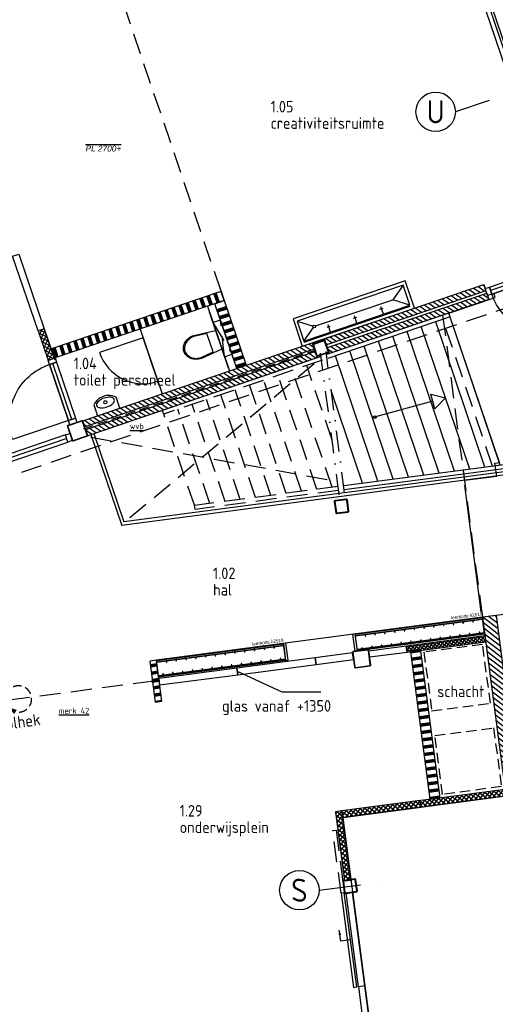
# Model space of a CAD drawing. Header units: millimetres. Extents: x -30977 to 210218, y -180497 to 109503.
# Tile 7 of 31: x 51097 to 58329, y -150078 to -135113. Entities that reach past the tile are written whole.
import ezdxf
from ezdxf.enums import TextEntityAlignment as Align
from ezdxf.xclip import XClip

# ---------------------------------------------------------------- set-up
doc = ezdxf.new("R2010")
doc.units = ezdxf.units.MM
doc.header["$LTSCALE"] = 100
doc.header["$XCLIPFRAME"] = 2
for name, pattern in [('082403 X-ref$0$DASHDOT2', [12.7, 6.35, -3.175, 0, -3.175]), ('082403 X-ref$0$DASHED', [0.75, 0.5, -0.25]), ('082403 X-ref$0$HIDDEN2', [4.7625, 3.175, -1.5875])]:
    doc.linetypes.add(name, pattern=pattern)
for name, color, linetype in [('082403 X-ref$0$Beveilig-Dik-Az', 1, '082403 X-ref$0$HIDDEN2'), ('082403 X-ref$0$bib', 253, 'Continuous'), ('082403 X-ref$0$BiKoz-Draai-Az', 253, 'Continuous'), ('082403 X-ref$0$BiKoz-Hout-Az', 253, 'Continuous'), ('082403 X-ref$0$BiKoz-Hout-Drs', 253, 'Continuous'), ('082403 X-ref$0$BiWand-Alg-Arc', 8, 'Continuous'), ('082403 X-ref$0$BiWand-Kalkzst-Drs', 253, 'Continuous'), ('082403 X-ref$0$BiWand-Syst-Drs', 253, 'Continuous'), ('082403 X-ref$0$BuWand-Alg-Arc', 253, 'Continuous'), ('082403 X-ref$0$BuWand-Bakst-Drs', 253, 'Continuous'), ('082403 X-ref$0$Construct-Beton-Drs', 253, 'Continuous'), ('082403 X-ref$0$Construct-Staal-Drs', 253, 'Continuous'), ('082403 X-ref$0$Hulplaag-Alg-Az', 253, 'Continuous'), ('082403 X-ref$0$Inricht-Alg-Az', 253, 'Continuous'), ('082403 X-ref$0$kozijn', 8, 'Continuous'), ('082403 X-ref$0$MTXT18-100', 253, 'Continuous'), ('082403 X-ref$0$MTXT25-1', 253, 'Continuous'), ('082403 X-ref$0$MTXT35-1', 253, 'Continuous'), ('082403 X-ref$0$nieuw uitzet', 253, 'Continuous'), ('082403 X-ref$0$Plafond-Hout-Drs', 8, 'Continuous'), ('082403 X-ref$0$Sanitair-Alg-Az', 253, 'Continuous'), ('082403 X-ref$0$Stramien-Alg-Az', 9, '082403 X-ref$0$DASHDOT2'), ('082403 X-ref$0$Stramien-Alg-Drs', 8, 'Continuous'), ('082403 X-ref$0$Stramien-Alg-Txt', 253, 'Continuous'), ('082403 X-ref$0$Trap-Beton-Az', 253, 'Continuous'), ('082403 X-ref$0$TXT18', 253, 'Continuous'), ('082403 X-ref$0$Vloer-Alg-Arc', 253, 'Continuous')]:
    doc.layers.add(name, color=color, linetype=linetype)
doc.layers.add('082403 X-ref$0$Opp mfa', color=8, linetype='Continuous', plot=False)
doc.styles.add('082403 X-ref$0$BOS', font='isocp.shx')
doc.styles.add('082403 X-ref$0$BOS3', font='isocp.shx')
doc.styles.add('082403 X-ref$0$Standard', font='isocp.shx')

# ---------------------------------------------------------------- blocks, each defined once
blk = doc.blocks.new('082403 X-ref$0$toilethangend met reservoir')
at = {"layer": '082403 X-ref$0$BiKoz-Hout-Drs'}
blk.add_line((120, -175), (120, 725), dxfattribs=at)
at = {"layer": '082403 X-ref$0$Sanitair-Alg-Az', "linetype": '082403 X-ref$0$HIDDEN2'}
for p, q in [((120, 0), (0, 550)), ((120, 550), (0, 0))]:
    blk.add_line(p, q, dxfattribs=at)
blk.add_lwpolyline([(120, 550), (0, 550), (0, 0), (120, 0)], close=True, dxfattribs=at)
at = {"layer": '082403 X-ref$0$Sanitair-Alg-Az'}
blk.add_lwpolyline([(120, 424), (460, 460, -0.08399), (546, 445, -0.091257), (616, 406, -0.103849), (664, 344, -0.114925), (680, 275, -0.114925), (664, 206, -0.103849), (616, 144, -0.091257), (546, 105, -0.08399), (460, 90), (120, 126)], format="xyb", dxfattribs=at)
blk.add_lwpolyline([(462, 105, 0.081247), (541, 119, 0.091257), (606, 156, 0.103849), (650, 212, 0.114925), (665, 275, 0.114925), (650, 338, 0.103849), (606, 394, 0.091257), (541, 431, 0.081247), (462, 445), (260, 424), (260, 126)], format="xyb", close=True, dxfattribs=at)
blk = doc.blocks.new('082403 X-ref$0$cabinedeur')
at = {"layer": '082403 X-ref$0$BiKoz-Draai-Az'}
blk.add_lwpolyline([(700, 700), (0, 700), (0, 0, 0.416446)], format="xyb", close=True, dxfattribs=at)
blk = doc.blocks.new('082403 X-ref$0$wastafel 250x360')
at = {"layer": '082403 X-ref$0$Sanitair-Alg-Az'}
blk.add_lwpolyline([(-180, 0), (-180, -175, 0.416667), (180, -175), (180, 0)], format="xyb", close=True, dxfattribs=at)
blk.add_lwpolyline([(-82, -208), (-57, -214), (-29, -218), (0, -219), (29, -218), (57, -214), (82, -208), (103, -200), (120, -190), (132, -177), (140, -164), (142, -150), (140, -136), (132, -123), (120, -110), (103, -100), (82, -92), (57, -86), (29, -82), (0, -81), (-29, -82), (-57, -86), (-82, -92), (-103, -100), (-120, -110), (-132, -123), (-140, -136), (-142, -150), (-140, -164), (-132, -177), (-120, -190), (-103, -200), (-103, -200)], close=True, dxfattribs=at)
blk.add_circle((0, -155), 25, dxfattribs=at)
blk = doc.blocks.new('082403 X-ref$0$binkozdeur1034')
at = {"layer": '082403 X-ref$0$BiKoz-Draai-Az'}
blk.add_lwpolyline([(967, 0), (67, 0), (67, -900, 0.414214)], format="xyb", close=True, dxfattribs=at)
at = {"layer": '082403 X-ref$0$BiKoz-Hout-Az'}
blk.add_line((67, 57), (967, 57), dxfattribs=at)
blk.add_lwpolyline([(67, 0), (967, 0), (967, 114), (67, 114)], close=True, dxfattribs=at)
at = {"layer": '082403 X-ref$0$BiKoz-Hout-Drs'}
for points in [[(0, 0), (67, 0), (67, 114), (0, 114)], [(967, 0), (1034, 0), (1034, 114), (967, 114)]]:
    blk.add_lwpolyline(points, close=True, dxfattribs=at)
blk = doc.blocks.new('082403 X-ref$0$trapverdieping')
at = {"layer": '082403 X-ref$0$Hulplaag-Alg-Az'}
for p, q in [((1345, 456), (-12, -4)), ((213, 72), (0, 0))]:
    blk.add_line(p, q, dxfattribs=at)
at = {"layer": '082403 X-ref$0$Trap-Beton-Az'}
for p, q in [((5701, 1935), (3842, 1304)), ((5720, 1878), (3861, 1247)), ((6252, -406), (5502, 1804)), ((6485, -375), (5701, 1935)), ((5787, -467), (5067, 1656)), ((6020, -437), (5284, 1730)), ((5322, -529), (4631, 1509)), ((5555, -498), (4849, 1583)), ((4857, -590), (4195, 1361)), ((5090, -559), (4413, 1435)), ((4625, -620), (3978, 1287)), ((4392, -651), (3913, 761)), ((260, 88), (729, -1292)), ((307, 104), (763, -1237)), ((6657, -353), (4104, -689)), ((6615, -419), (4112, -748)), ((6615, -419), (6622, -466)), ((6657, -353), (6678, -509)), ((6678, -509), (729, -1292)), ((6622, -466), (763, -1237)), ((6020, -493), (6020, -493))]:
    blk.add_line(p, q, dxfattribs=at)
at = {"layer": '082403 X-ref$0$Trap-Beton-Az', "linetype": '082403 X-ref$0$HIDDEN2'}
for p, q in [((6368, -391), (5610, 1841)), ((3759, 1276), (1345, 456)), ((3779, 1219), (1364, 400)), ((3927, -712), (3324, 1065)), ((3927, 6), (3542, 1139)), ((3462, -773), (2889, 917)), ((3695, -743), (3106, 991)), ((2997, -835), (2453, 769)), ((3230, -804), (2671, 843)), ((2532, -896), (2017, 621)), ((2765, -865), (2235, 695)), ((1345, 456), (1377, 362)), ((2067, -957), (1582, 474)), ((2300, -926), (1800, 548)), ((1838, -997), (1377, 362)), ((4019, -700), (1837, -987)), ((4027, -760), (1845, -1047)), ((1845, -1047), (1837, -987))]:
    blk.add_line(p, q, dxfattribs=at)
at = {"layer": '082403 X-ref$0$Trap-Beton-Az', "linetype": '082403 X-ref$0$DASHDOT2', "ltscale": 0.5}
for p, q in [((4118, -797), (3835, 1354)), ((4036, -825), (3753, 1326))]:
    blk.add_line(p, q, dxfattribs=at)
at = {"layer": '082403 X-ref$0$Trap-Beton-Az'}
blk.add_lwpolyline([(5489, 483), (5429, 706), (5652, 647), (5489, 483), (5459, 595), (4530, 342)], dxfattribs=at)
blk.add_circle((4578, 355), 20, dxfattribs=at)
blk = doc.blocks.new('082403 X-ref$0$kapstok leerkotte 25x')
at = {"layer": '082403 X-ref$0$Inricht-Alg-Az'}
for points in [[(20, 1950), (0, 1950)], [(0, 1950), (250, 1950)], [(230, 0), (230, 1950)], [(230, 1950), (250, 1950)], [(250, 0), (250, 1950)], [(0, 0), (250, 0)]]:
    blk.add_lwpolyline(points, dxfattribs=at)
at = {"layer": '082403 X-ref$0$Inricht-Alg-Az', "color": 9}
for points in [[(20, 1950), (20, 0), (0, 0), (0, 1950)], [(20, 1870), (40, 1870), (40, 1880), (20, 1880)], [(20, 1720), (40, 1720), (40, 1730), (20, 1730)], [(20, 1570), (40, 1570), (40, 1580), (20, 1580)], [(20, 1420), (40, 1420), (40, 1430), (20, 1430)], [(20, 1270), (40, 1270), (40, 1280), (20, 1280)], [(20, 1120), (40, 1120), (40, 1130), (20, 1130)], [(20, 970), (40, 970), (40, 980), (20, 980)], [(20, 820), (40, 820), (40, 830), (20, 830)], [(20, 670), (40, 670), (40, 680), (20, 680)], [(20, 520), (40, 520), (40, 530), (20, 530)], [(20, 370), (40, 370), (40, 380), (20, 380)], [(20, 220), (40, 220), (40, 230), (20, 230)], [(20, 70), (40, 70), (40, 80), (20, 80)]]:
    blk.add_lwpolyline(points, close=True, dxfattribs=at)
blk.add_lwpolyline([(20, 0), (20, 1950)], dxfattribs=at)
at = {"layer": '082403 X-ref$0$Inricht-Alg-Az'}
for points in [[(230, 1950), (230, 0), (250, 0), (250, 1950)], [(210, 1795), (230, 1795), (230, 1805), (210, 1805)], [(210, 1645), (230, 1645), (230, 1655), (210, 1655)], [(210, 1495), (230, 1495), (230, 1505), (210, 1505)], [(210, 1345), (230, 1345), (230, 1355), (210, 1355)], [(210, 1195), (230, 1195), (230, 1205), (210, 1205)], [(210, 1045), (230, 1045), (230, 1055), (210, 1055)], [(210, 895), (230, 895), (230, 905), (210, 905)], [(210, 745), (230, 745), (230, 755), (210, 755)], [(210, 595), (230, 595), (230, 605), (210, 605)], [(210, 445), (230, 445), (230, 455), (210, 455)], [(210, 295), (230, 295), (230, 305), (210, 305)], [(210, 145), (230, 145), (230, 155), (210, 155)]]:
    blk.add_lwpolyline(points, close=True, dxfattribs=at)
at = {"layer": '082403 X-ref$0$Hulplaag-Alg-Az', "insert": (337, 471), "char_height": 50, "width": 1235.48, "attachment_point": 1, "rotation": 270, "style": '082403 X-ref$0$Standard'}
blk.add_mtext('{\\fArial|b0|i0|c0|p34;leerkotte k2519}', dxfattribs=at)
blk = doc.blocks.new('082403 X-ref$0$rolluiksymbol')
at = {"layer": '082403 X-ref$0$BiKoz-Draai-Az'}
blk.add_lwpolyline([(-171, -104, 0, 75, 0), (-71, -190, 75, 75, 0)], format="xyseb", dxfattribs=at)
at = {"layer": '082403 X-ref$0$BiKoz-Draai-Az', "linetype": '082403 X-ref$0$HIDDEN2', "ltscale": 0.4}
blk.add_arc((0, 0), 200, 211.3867, 163.6722, dxfattribs=at)
blk = doc.blocks.new('082403 X-ref$0$rolluik')
at = {"layer": '082403 X-ref$0$Inricht-Alg-Az', "linetype": '082403 X-ref$0$HIDDEN2'}
blk.add_line((60, -305), (-3827, -816), dxfattribs=at)
at = {"layer": '082403 X-ref$0$bib', "rotation": 7.500000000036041}
blk.add_blockref('082403 X-ref$0$rolluiksymbol', (-1997, -576), dxfattribs=at)
at = {"layer": '082403 X-ref$0$MTXT18-100', "style": '082403 X-ref$0$BOS3'}
blk.add_text('rolhek', height=180, rotation=7.5, dxfattribs=at).set_placement((-2276, -1055))
blk = doc.blocks.new('082403 X-ref$0$_K200x10')
at = {"layer": '082403 X-ref$0$Construct-Staal-Drs'}
for points in [[(85, 100), (-85, 100, 0.414214), (-100, 85), (-100, -85, 0.414214), (-85, -100), (85, -100, 0.414214), (100, -85), (100, 85, 0.414214)], [(85, 90), (-85, 90, 0.414214), (-90, 85), (-90, -85, 0.414214), (-85, -90), (85, -90, 0.414214), (90, -85), (90, 85, 0.414214)]]:
    blk.add_lwpolyline(points, format="xyb", close=True, dxfattribs=at)
blk = doc.blocks.new('082403 X-ref$0$ruimtenummer met m2_1')
at = {"layer": '082403 X-ref$0$MTXT25-1', "style": '082403 X-ref$0$BOS'}
blk.add_attdef('OPPERVLAKTE', (0, 498), '', height=250, dxfattribs=at)
at = {"layer": '082403 X-ref$0$MTXT35-1', "style": '082403 X-ref$0$BOS'}
for tag, p in [('RUIMTENUMMER', (-8, 1448)), ('RUIMTENAAM', (-8, 948))]:
    blk.add_attdef(tag, p, '', height=350, dxfattribs=at)
blk = doc.blocks.new('*U83')
at = {"layer": '082403 X-ref$0$Construct-Staal-Drs'}
for points in [[(110, 125), (-110, 125, 0.4142136), (-125, 110), (-125, -110, 0.4142136), (-110, -125), (110, -125, 0.4142136), (125, -110), (125, 110, 0.4142136)], [(110, 118.7), (-110, 118.7, 0.4142136), (-118.7, 110), (-118.7, -110, 0.4142136), (-110, -118.7), (110, -118.7, 0.4142136), (118.7, -110), (118.7, 110, 0.4142136)]]:
    blk.add_lwpolyline(points, format="xyb", close=True, dxfattribs=at)
blk = doc.blocks.new('*U84')
at = {"layer": '082403 X-ref$0$Construct-Staal-Drs'}
for points in [[(85, 100), (-85, 100, 0.414214), (-100, 85), (-100, -85, 0.414214), (-85, -100), (85, -100, 0.414214), (100, -85), (100, 85, 0.414214)], [(85, 90), (-85, 90, 0.414214), (-90, 85), (-90, -85, 0.414214), (-85, -90), (85, -90, 0.414214), (90, -85), (90, 85, 0.414214)]]:
    blk.add_lwpolyline(points, format="xyb", close=True, dxfattribs=at)
blk = doc.blocks.new('082403 X-ref')
at = {"layer": '082403 X-ref$0$BiWand-Alg-Arc'}
h = blk.add_hatch(dxfattribs=at)
h.set_pattern_fill('SWAND', color=8, angle=18.75, style=0)
h.set_pattern_definition([(108.75, (-12.38, 36.46), (-106.52964, -36.16194), []), (108.75, (-6.46, 38.47), (-106.52964, -36.16194), []), (108.75, (-0.54, 40.48), (-106.52964, -36.16194), []), (108.75, (5.38, 42.49), (-106.52964, -36.16194), []), (108.75, (11.3, 44.5), (-106.52964, -36.16194), []), (108.75, (17.21, 46.51), (-106.52964, -36.16194), []), (108.75, (23.13, 48.52), (-106.52964, -36.16194), [])])
h.paths.add_polyline_path([(4601, 134077), (4552, 134219), (1948, 133335), (1996, 133193)])
h = blk.add_hatch(dxfattribs=at)
h.set_pattern_fill('SWAND', color=8, angle=90, style=0)
h.set_pattern_definition([(198.75, (-186236.93, 77179.54), (36.16194, -106.52964), []), (198.75, (-186238.94, 77185.46), (36.16194, -106.52964), []), (198.75, (-186240.95, 77191.38), (36.16194, -106.52964), []), (198.75, (-186242.96, 77197.3), (36.16194, -106.52964), []), (198.75, (-186244.97, 77203.22), (36.16194, -106.52964), []), (198.75, (-186246.98, 77209.14), (36.16194, -106.52964), []), (198.75, (-186248.99, 77215.05), (36.16194, -106.52964), [])])
h.paths.add_polyline_path([(4613, 134040), (4471, 133992), (4792, 133045), (4934, 133093)])
h = blk.add_hatch(dxfattribs=at)
h.set_pattern_fill('_USER', color=8, scale=50, angle=45, style=0, double=1, pattern_type=0)
h.set_pattern_definition([(153.75, (-7832.985, 145723.785), (-22.11443, -44.84364), []), (243.75, (-7832.985, 145723.785), (44.84364, -22.11443), [])])
h.paths.add_polyline_path([(1769, 133615), (1921, 133168), (2015, 133200), (1864, 133647)])
h = blk.add_hatch(dxfattribs=at)
h.set_pattern_fill('ANSI31', color=8, scale=500, angle=97.5, style=0)
h.set_pattern_definition([(142.5, (-6e-11, 6e-14), (-38.04759, -49.584584), [])])
h.paths.add_polyline_path([(9096, 126575), (8883, 126547), (8525, 129263), (8738, 129291)])
h = blk.add_hatch(dxfattribs=at)
h.set_pattern_fill('_USER', color=8, scale=40, angle=142.5859, style=0, double=1, pattern_type=0)
h.set_pattern_definition([(142.50072, (16553.173, 119578.625), (-24.35006, -31.73444), []), (232.50072, (16553.173, 119578.625), (31.73444, -24.35006), [])])
h.paths.add_polyline_path([(7367, 128828), (7380, 128729), (8570, 128886), (8557, 128985)])
h = blk.add_hatch(dxfattribs=at)
h.set_pattern_fill('SWAND', color=8, angle=97.5, style=0)
h.set_pattern_definition([(187.5, (-6e-11, 100000), (14.6842, -111.53755), []), (187.5, (-0.82, 100006.2), (14.6842, -111.53755), []), (187.5, (-1.63, 100012.39), (14.6842, -111.53755), []), (187.5, (-2.45, 100018.59), (14.6842, -111.53755), []), (187.5, (-3.26, 100024.79), (14.6842, -111.53755), []), (187.5, (-4.08, 100030.98), (14.6842, -111.53755), []), (187.5, (-4.9, 100037.18), (14.6842, -111.53755), [])])
h.paths.add_polyline_path([(7730, 126496), (7878, 126515), (7581, 128776), (7432, 128756)])
h = blk.add_hatch(dxfattribs=at)
h.set_pattern_fill('SWAND', color=8, angle=97.5, style=0)
h.set_pattern_definition([(187.5, (0, 0), (14.6842, -111.53755), []), (187.5, (-0.82, 6.2), (14.6842, -111.53755), []), (187.5, (-1.63, 12.39), (14.6842, -111.53755), []), (187.5, (-2.45, 18.59), (14.6842, -111.53755), []), (187.5, (-3.26, 24.79), (14.6842, -111.53755), []), (187.5, (-4.08, 30.98), (14.6842, -111.53755), []), (187.5, (-4.9, 37.18), (14.6842, -111.53755), [])])
h.paths.add_polyline_path([(3569, 128601), (3568, 128610), (3469, 128597), (3507, 128310), (3581, 128320), (3586, 128280), (3512, 128270), (3551, 127973), (3650, 127986), (3602, 128353), (3602, 128353), (3599, 128373), (3569, 128601)])
h.paths.add_polyline_path([(3581, 128320), (3507, 128310), (3512, 128270), (3586, 128280)], flags=17)
h = blk.add_hatch(dxfattribs=at)
h.set_pattern_fill('_USER', color=8, scale=50, angle=-45, style=0, double=1, pattern_type=0)
h.set_pattern_definition([(322.5, (6e-11, 1e-10), (30.438071, 39.667667), []), (52.5, (6e-11, 1e-10), (-39.667667, 30.438071), [])])
h.paths.add_polyline_path([(8870, 126646), (6389, 126319), (6402, 126220), (8883, 126547)])
h = blk.add_hatch(dxfattribs=at)
h.set_pattern_fill('_USER', color=8, scale=50, angle=-45, style=0, double=1, pattern_type=0)
h.set_pattern_definition([(322.5, (-6e-11, 6e-14), (30.438071, 39.667667), []), (52.5, (-6e-11, 6e-14), (-39.667667, 30.438071), [])])
h.paths.add_polyline_path([(6428, 125255), (6527, 125268), (6389, 126319), (6290, 126306)])
at = {"layer": '082403 X-ref$0$BuWand-Alg-Arc'}
h = blk.add_hatch(dxfattribs=at)
h.set_pattern_fill('ANSI31', color=8, scale=18, angle=-78.75, style=0)
h.set_pattern_definition([(326.25, (2139.1, -10452.1), (31.750839, 47.518488), [])])
h.paths.add_polyline_path([(6124, 133497), (6156, 133403), (8580, 134225), (8548, 134320)])
h = blk.add_hatch(dxfattribs=at)
h.set_pattern_fill('ANSI31', color=8, scale=18, angle=-78.75, style=0)
h.set_pattern_definition([(326.25, (3301.45, 86373.036), (31.75084, 47.51849), [])])
h.paths.add_polyline_path([(6169, 133365), (6201, 133270), (8625, 134093), (8593, 134187)])
h = blk.add_hatch(dxfattribs=at)
h.set_pattern_fill('ANSI31', color=8, scale=18, angle=-78.75, style=0)
h.paths.add_polyline_path([(2449, 132250), (2481, 132155), (5967, 133338), (5935, 133433)])
h = blk.add_hatch(dxfattribs=at)
h.set_pattern_fill('ANSI31', color=8, scale=18, angle=-78.75, style=0)
h.paths.add_polyline_path([(2494, 132117), (2526, 132022), (6012, 133206), (5980, 133300)])
at = {"layer": '082403 X-ref$0$Beveilig-Dik-Az'}
blk.add_lwpolyline([(-11137, 128667), (-3892, 129634), (10953, 134668)], dxfattribs=at)
at = {"layer": '082403 X-ref$0$BiKoz-Draai-Az', "color": 8}
blk.add_line((2525, 132022), (2313, 131950), dxfattribs=at)
at = {"layer": '082403 X-ref$0$BiKoz-Hout-Az', "color": 8}
for p, q in [((6372, 124340), (6350, 124509)), ((6521, 124360), (6372, 124340))]:
    blk.add_line(p, q, dxfattribs=at)
at = {"layer": '082403 X-ref$0$BiKoz-Hout-Az', "color": 8, "linetype": '082403 X-ref$0$HIDDEN2'}
blk.add_lwpolyline([(6251, 126021), (6301, 126028), (6426, 125076), (6377, 125069)], close=True, dxfattribs=at)
at = {"layer": '082403 X-ref$0$BiKoz-Hout-Az', "color": 8}
blk.add_lwpolyline([(6350, 124509, 0, 37.5, 0), (6360, 124434, 37.5, 37.5, 0)], format="xyseb", dxfattribs=at)
at = {"layer": '082403 X-ref$0$BiKoz-Hout-Drs', "color": 8}
blk.add_line((3322, 133643), (3656, 132659), dxfattribs=at)
for points in [[(6565, 123637), (6615, 123644), (6426, 125076), (6377, 125069)], [(6895, 122470), (6739, 123660), (6640, 123647), (6796, 122457)]]:
    blk.add_lwpolyline(points, close=True, dxfattribs=at)
at = {"layer": '082403 X-ref$0$BiWand-Alg-Arc', "color": 8}
blk.add_line((8525, 129263), (3568, 128610), dxfattribs=at)
at = {"layer": '082403 X-ref$0$BiWand-Kalkzst-Drs', "color": 8}
blk.add_lwpolyline([(9096, 126575), (8738, 129291), (8525, 129263), (8883, 126547)], close=True, dxfattribs=at)
at = {"layer": '082403 X-ref$0$BiWand-Syst-Drs', "color": 8}
for points in [[(4552, 134219), (4601, 134077), (2028, 133204), (1980, 133346)], [(4458, 134029), (4601, 134077), (4934, 133093), (4792, 133045)], [(8575, 128886), (7380, 128729), (7367, 128828), (8562, 128985)], [(5997, 128547), (6565, 128622), (6552, 128721), (5984, 128646)], [(7380, 128729), (6812, 128654), (6799, 128753), (7367, 128828)], [(7435, 128735), (7584, 128754), (7878, 126515), (7730, 126496)], [(4807, 128390), (5997, 128547), (5984, 128646), (4794, 128490)], [(3618, 128234), (4807, 128390), (4794, 128490), (3605, 128333)], [(6389, 126319), (6402, 126220), (8883, 126547), (8870, 126646)], [(7579, 126476), (6389, 126319), (6402, 126220), (7592, 126377)], [(6428, 125255), (6527, 125268), (6389, 126319), (6290, 126306)]]:
    blk.add_lwpolyline(points, close=True, dxfattribs=at)
blk.add_lwpolyline([(6071, 128126), (5483, 128126), (4801, 128440)], dxfattribs=at)
at = {"layer": '082403 X-ref$0$BuWand-Bakst-Drs', "color": 8}
for points in [[(8548, 134320), (8580, 134225), (6156, 133403), (6124, 133497)], [(8593, 134187), (8625, 134093), (6201, 133270), (6169, 133365)], [(5935, 133433), (5967, 133338), (2481, 132155), (2449, 132250)], [(5980, 133300), (6012, 133206), (2526, 132022), (2494, 132117)]]:
    blk.add_lwpolyline(points, close=True, dxfattribs=at)
at = {"layer": '082403 X-ref$0$Construct-Beton-Drs', "color": 8, "linetype": '082403 X-ref$0$DASHED', "ltscale": 3}
blk.add_line((2464, 132128), (5973, 133319), dxfattribs=at)
at = {"layer": '082403 X-ref$0$Inricht-Alg-Az', "color": 8}
blk.add_line((2206, 131979), (1020, 131577), dxfattribs=at)
for points in [[(1383, 134751), (1478, 134783), (1864, 133647), (1769, 133615)], [(1039, 131523), (2224, 131925), (2187, 132033), (1002, 131631)], [(6626, 128751), (6592, 129009), (6552, 129003), (6586, 128746)], [(5573, 128612), (5539, 128870), (5499, 128865), (5533, 128607)], [(3586, 128280), (3512, 128270), (3507, 128310), (3581, 128320)]]:
    blk.add_lwpolyline(points, close=True, dxfattribs=at)
for points in [[(1864, 133647), (2023, 133176)], [(1996, 133300), (1983, 133295)], [(6640, 123647), (6453, 125067)], [(6739, 123660), (6552, 125080)]]:
    blk.add_lwpolyline(points, dxfattribs=at)
at = {"layer": '082403 X-ref$0$Inricht-Alg-Az', "color": 8, "linetype": '082403 X-ref$0$HIDDEN2', "ltscale": 0.5}
for points in [[(7754, 127840), (8647, 127958), (8529, 128850), (7637, 128733)], [(7804, 127464), (8696, 127581), (8814, 126689), (7921, 126571)]]:
    blk.add_lwpolyline(points, close=True, dxfattribs=at)
at = {"layer": '082403 X-ref$0$kozijn', "color": 8}
blk.add_lwpolyline([(7621, 141299), (7621, 141299), (8962, 137349)], dxfattribs=at)
blk.add_lwpolyline([(9059, 137401), (8361, 139457), (8323, 139444), (9021, 137388)], close=True, dxfattribs=at)
at = {"layer": '082403 X-ref$0$nieuw uitzet', "color": 8}
blk.add_line((4792, 133046), (4503, 133898), dxfattribs=at)
for points in [[(1769, 133615), (1921, 133168), (2015, 133200), (1864, 133647)], [(1970, 133332), (2011, 133213), (2024, 133217), (1984, 133336)], [(2287, 131947), (2224, 131925), (2187, 132033), (2251, 132055)], [(3650, 127986), (3568, 128610), (3469, 128597), (3551, 127973)]]:
    blk.add_lwpolyline(points, close=True, dxfattribs=at)
at = {"layer": '082403 X-ref$0$Opp mfa'}
blk.add_lwpolyline([(9166, 129347), (8533, 129264), (8522, 129348), (8508, 129346), (8256, 131263), (8270, 131265), (8259, 131345), (8743, 131408), (8717, 131604), (8785, 131613), (8013, 133885), (8720, 134125), (8699, 134185), (9679, 134517)], dxfattribs=at)
blk.add_lwpolyline([(7052, 121283), (12703, 122027), (11732, 129400), (11689, 129528), (10610, 129386), (10948, 126818), (6402, 126220), (6500, 125476), (6500, 125476), (6967, 121927), (6967, 121927)], close=True, dxfattribs=at)
at = {"layer": '082403 X-ref$0$Plafond-Hout-Drs', "color": 8, "linetype": '082403 X-ref$0$HIDDEN2'}
for p, q in [((4552, 134219), (2651, 139821)), ((7921, 133854), (8525, 129263))]:
    blk.add_line(p, q, dxfattribs=at)
at = {"layer": '082403 X-ref$0$Sanitair-Alg-Az', "color": 8}
for p, q in [((7320, 134311), (7164, 134089)), ((5988, 133690), (7164, 134089)), ((7422, 134008), (7164, 134089)), ((5818, 133446), (7428, 133993)), ((6968, 133943), (7017, 133960)), ((7020, 133871), (6982, 133982)), ((6566, 133807), (6615, 133823)), ((6618, 133735), (6580, 133845)), ((5710, 133764), (5950, 133689)), ((5813, 133461), (5957, 133667)), ((6163, 133670), (6212, 133687)), ((6215, 133598), (6178, 133709))]:
    blk.add_line(p, q, dxfattribs=at)
for points in [[(5787, 133383), (7491, 133961), (7351, 134374), (5646, 133796)], [(7320, 134311), (5710, 133764), (5813, 133461), (7422, 134008)]]:
    blk.add_lwpolyline(points, close=True, dxfattribs=at)
blk.add_circle((5969, 133683), 20, dxfattribs=at)
at = {"layer": '082403 X-ref$0$Stramien-Alg-Az'}
for p, q in [((8628, 137119), (8115, 136945)), ((6043, 125114), (7135, 125257))]:
    blk.add_line(p, q, dxfattribs=at)
at = {"layer": '082403 X-ref$0$Stramien-Alg-Drs'}
for centre in [(7815, 136945), (5743, 125114)]:
    blk.add_circle(centre, 300, dxfattribs=at)
at = {"layer": '082403 X-ref$0$Trap-Beton-Az', "color": 8, "linetype": '082403 X-ref$0$HIDDEN2'}
for p, q in [((3167, 130778), (6049, 133186)), ((2570, 132002), (6308, 131333))]:
    blk.add_line(p, q, dxfattribs=at)
at = {"layer": '082403 X-ref$0$Vloer-Alg-Arc', "color": 8}
for p, q in [((4345, 133990), (4679, 133007)), ((4720, 133259), (4543, 133780))]:
    blk.add_line(p, q, dxfattribs=at)
at = {"color": 8}
blk.add_blockref('082403 X-ref$0$rolluik', (3469, 128597), dxfattribs=at)
at = {"layer": '082403 X-ref$0$bib', "color": 8}
ref = blk.add_blockref('082403 X-ref$0$ruimtenummer met m2_1', (5310, 136212), dxfattribs=dict(at, xscale=0.5, yscale=0.5, zscale=0.5))
ref.add_attrib('RUIMTENUMMER', '1.05', (5306, 136936), dxfattribs={"layer": '082403 X-ref$0$MTXT35-1', "height": 175, "style": '082403 X-ref$0$BOS'})
ref.add_attrib('RUIMTENAAM', 'creativiteitsruimte', (5306, 136686), dxfattribs={"layer": '082403 X-ref$0$MTXT35-1', "height": 175, "style": '082403 X-ref$0$BOS'})
at = {"layer": '082403 X-ref$0$bib', "color": 8, "xscale": -1}
for p, rotation in [((9584, 134485), 18.7499999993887), ((2253, 132188), 288.7499999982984)]:
    blk.add_blockref('082403 X-ref$0$binkozdeur1034', p, dxfattribs=dict(at, rotation=rotation))
at = {"layer": '082403 X-ref$0$bib', "color": 8}
for name, p, rotation in [('082403 X-ref$0$toilethangend met reservoir', (4543, 133780), 198.7499999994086), ('082403 X-ref$0$cabinedeur', (2704, 133287), 288.7499999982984), ('*U84', (6068, 133352), 18.74999999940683), ('082403 X-ref$0$wastafel 250x360', (2842, 132383), 198.7499999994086), ('*U83', (2369, 132096), 18.75000000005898), ('*U84', (6384, 130948), 7.500000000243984), ('082403 X-ref$0$kapstok leerkotte 25x', (8559, 129005), 97.5000000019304), ('082403 X-ref$0$kapstok leerkotte 25x', (5535, 128607), 97.5000000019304), ('*U83', (6689, 128633), 7.500000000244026), ('082403 X-ref$0$_K200x10', (6514, 125176), 7.505332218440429)]:
    blk.add_blockref(name, p, dxfattribs=dict(at, rotation=rotation))
blk.add_blockref('082403 X-ref$0$trapverdieping', (2313, 131950), dxfattribs=at)
ref = blk.add_blockref('082403 X-ref$0$ruimtenummer met m2_1', (2315, 132308), dxfattribs=dict(at, xscale=0.5, yscale=0.5, zscale=0.5))
ref.add_attrib('RUIMTENUMMER', '1.04', (2312, 133033), dxfattribs={"layer": '082403 X-ref$0$MTXT35-1', "height": 175, "style": '082403 X-ref$0$BOS'})
ref.add_attrib('RUIMTENAAM', 'toilet personeel', (2312, 132783), dxfattribs={"layer": '082403 X-ref$0$MTXT35-1', "height": 175, "style": '082403 X-ref$0$BOS'})
ref = blk.add_blockref('082403 X-ref$0$ruimtenummer met m2_1', (4433, 129118), dxfattribs=dict(at, xscale=0.5, yscale=0.5, zscale=0.5))
ref.add_attrib('RUIMTENUMMER', '1.02', (4430, 129843), dxfattribs={"layer": '082403 X-ref$0$MTXT35-1', "height": 175, "style": '082403 X-ref$0$BOS'})
ref.add_attrib('RUIMTENAAM', 'hal', (4430, 129593), dxfattribs={"layer": '082403 X-ref$0$MTXT35-1', "height": 175, "style": '082403 X-ref$0$BOS'})
ref = blk.add_blockref('082403 X-ref$0$ruimtenummer met m2_1', (7842, 127575), dxfattribs=dict(at, xscale=0.5, yscale=0.5, zscale=0.5))
ref.add_attrib('RUIMTENAAM', 'schacht', (7839, 128049), dxfattribs={"layer": '082403 X-ref$0$MTXT35-1', "height": 175, "style": '082403 X-ref$0$BOS'})
ref = blk.add_blockref('082403 X-ref$0$ruimtenummer met m2_1', (4570, 127353), dxfattribs=dict(at, xscale=0.5, yscale=0.5, zscale=0.5))
ref.add_attrib('RUIMTENAAM', 'glas vanaf +1350', (4567, 127828), dxfattribs={"layer": '082403 X-ref$0$MTXT35-1', "height": 175, "style": '082403 X-ref$0$BOS'})
ref = blk.add_blockref('082403 X-ref$0$ruimtenummer met m2_1', (3927, 125509), dxfattribs=dict(at, xscale=0.5, yscale=0.5, zscale=0.5))
ref.add_attrib('RUIMTENUMMER', '1.29', (3923, 126234), dxfattribs={"layer": '082403 X-ref$0$MTXT35-1', "height": 175, "style": '082403 X-ref$0$BOS'})
ref.add_attrib('RUIMTENAAM', 'onderwijsplein', (3923, 125984), dxfattribs={"layer": '082403 X-ref$0$MTXT35-1', "height": 175, "style": '082403 X-ref$0$BOS'})
at = {"layer": '082403 X-ref$0$Stramien-Alg-Txt', "style": '082403 X-ref$0$Standard'}
for s, p in [('U', (7815, 136945)), ('S', (5743, 125114))]:
    blk.add_text(s, height=350, dxfattribs=at).set_placement(p, align=Align.MIDDLE)
at = {"layer": '082403 X-ref$0$TXT18', "color": 8, "char_height": 90, "width": 612.16, "attachment_point": 1, "style": '082403 X-ref$0$BOS3'}
for s, insert in [('{\\fArial|b0|i1|c0|p34;\\OPL 2700+}', (2492, 136432)), ('{\\Lwvb}', (3166, 132211)), ('{\\Lmerk 42}', (2085, 127887))]:
    blk.add_mtext(s, dxfattribs=dict(at, insert=insert))

msp = doc.modelspace()

# ---------------------------------------------------------------- block references
ref = msp.add_blockref('082403 X-ref', (49607, -273458))
XClip(ref).set_block_clipping_path([(-29388.3395662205, 92961.1290501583), (160611.6604337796, 182961.1290501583)])

doc.saveas('drawing.dxf')
